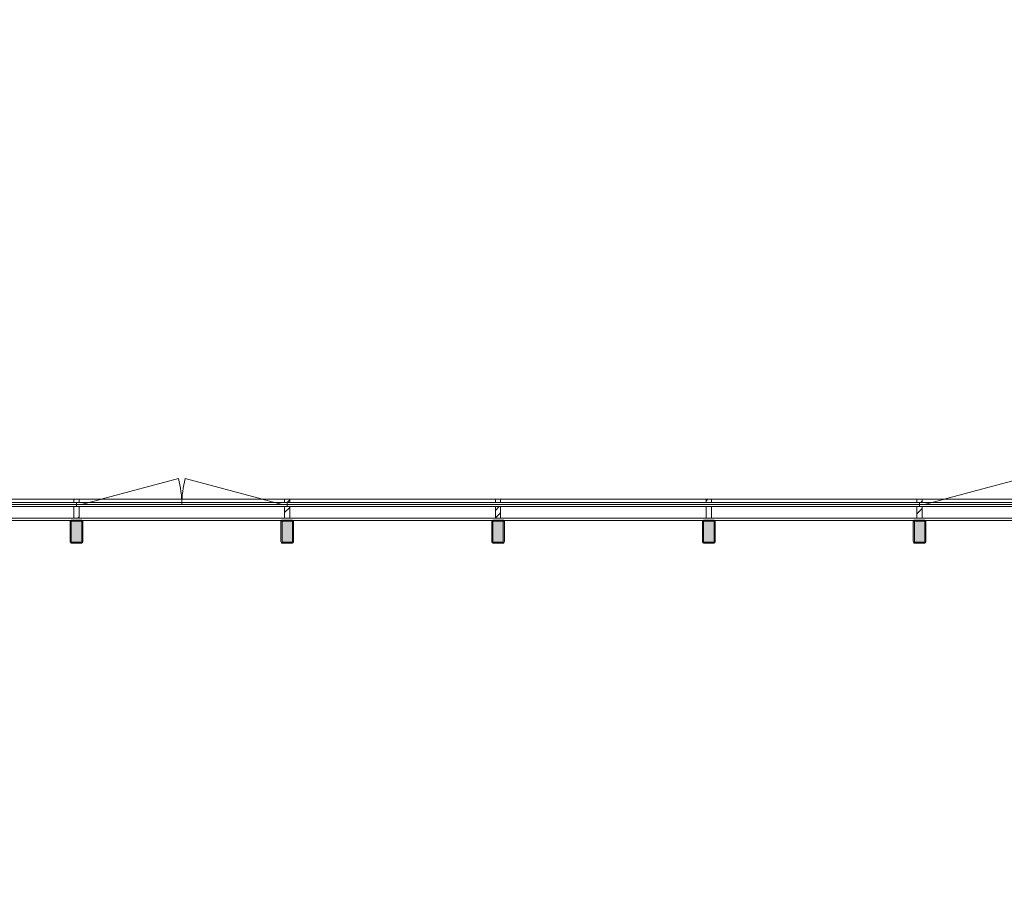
# Model space of a CAD drawing. Header units: millimetres. Extents: x -850 to 154668, y -80411 to 71019.
# Tile 220 of 236: x 62762 to 72104, y 26585 to 34951. Entities that reach past the tile are written whole.
import ezdxf

# ---------------------------------------------------------------- set-up
doc = ezdxf.new("R2010")
doc.units = ezdxf.units.MM
doc.header["$MEASUREMENT"] = 0
doc.linetypes.add('Wipeout_Contour', pattern=[1000, 0, -1000])
for name, color, linetype in [('New_21 Vliesgevels', 7, 'Continuous'), ('New_21 Vliesgevels Afdek-arcering', 7, 'Continuous'), ('New_21 Vliesgevels Deuren', 7, 'Continuous'), ('New_21 Vliesgevels Doorsnede-arcering', 7, 'Continuous'), ('New_23 Vloeren', 7, 'Continuous'), ('New_Z Ruimtefuncties Zone omranding', 7, 'Continuous'), ('S-COLS-____-OTLN.RVT S', 7, 'Continuous'), ('S-COLS-____-OTLN.RVT S 2D arcering', 7, 'Continuous')]:
    doc.layers.add(name, color=color, linetype=linetype)
pattern_1 = [(45, (0, 0), (-176.7767, 176.7767), []), (45, (-35.36, 35.36), (-176.7767, 176.7767), []), (45, (-70.7, 70.7), (-176.7767, 176.7767), [])]

# ---------------------------------------------------------------- blocks, each defined once
blk = doc.blocks.new('Slab_1_1', base_point=(0, 17060))
at = {"layer": 'New_23 Vloeren', "color": 7, "linetype": 'Continuous', "lineweight": 0, "flags": 128}
blk.add_lwpolyline([(0, 17060), (25600, 17060), (25600, 17539.8), (30060, 17539.8), (30060, 0), (44257.3, 0), (99110, 0), (99110, 26125), (78570.2, 26125), (78570.2, 30220), (61804.1, 30220), (61804.1, 33195.8), (50070.2, 33195.8), (50070.2, 36555.1), (42600, 36555.1), (42600, 38994.9), (31200.9, 38994.9), (31200.9, 49880), (25600, 49880), (25600, 70460), (0, 70460)], close=True, dxfattribs=at)
blk = doc.blocks.new('Curtain Wall_89_1')
at = {"color": 254, "linetype": 'Wipeout_Contour', "lineweight": 0, "ltscale": 278666.196962}
blk.add_wipeout([(63300.1, 30370), (62115.1, 30370), (62115.1, 30330), (63300.1, 30330)], dxfattribs=at).dxf.layer = 'New_21 Vliesgevels Afdek-arcering'
at = {"color": 254, "linetype": 'Wipeout_Contour', "lineweight": 0, "ltscale": 306290.812198}
blk.add_wipeout([(71300.1, 30370), (69300.1, 30370), (69300.1, 30330), (71300.1, 30330)], dxfattribs=at).dxf.layer = 'New_21 Vliesgevels Afdek-arcering'
at = {"color": 254, "linetype": 'Wipeout_Contour', "lineweight": 0, "ltscale": 328462.092381}
blk.add_wipeout([(77300.1, 30370), (75300.1, 30370), (75300.1, 30330), (77300.1, 30330)], dxfattribs=at).dxf.layer = 'New_21 Vliesgevels Afdek-arcering'
at = {"layer": 'New_21 Vliesgevels', "color": 1, "linetype": 'Continuous', "lineweight": 0}
blk.add_line((62090.1, 30400), (62090.1, 30220), dxfattribs=at)
at = {"color": 254, "linetype": 'Wipeout_Contour', "lineweight": 0, "ltscale": 278727.057545}
blk.add_wipeout([(62140.1, 30370), (63275.1, 30370), (63275.1, 30400), (62140.1, 30400)], dxfattribs=at).dxf.layer = 'New_21 Vliesgevels Afdek-arcering'
at = {"color": 254, "linetype": 'Wipeout_Contour', "lineweight": 0, "ltscale": 306346.130287}
blk.add_wipeout([(71275.1, 30400), (69325.1, 30400), (69325.1, 30370), (71275.1, 30370)], dxfattribs=at).dxf.layer = 'New_21 Vliesgevels Afdek-arcering'
at = {"color": 254, "linetype": 'Wipeout_Contour', "lineweight": 0, "ltscale": 328513.700868}
blk.add_wipeout([(77275.1, 30400), (75325.1, 30400), (75325.1, 30370), (77275.1, 30370)], dxfattribs=at).dxf.layer = 'New_21 Vliesgevels Afdek-arcering'
at = {"layer": 'New_21 Vliesgevels', "color": 1, "linetype": 'Continuous', "lineweight": 0}
blk.add_line((62140.1, 30400), (62090.1, 30400), dxfattribs=at)
at = {"color": 254, "linetype": 'Wipeout_Contour', "lineweight": 0, "ltscale": 278535.529747}
blk.add_wipeout([(62140.1, 30220), (63275.1, 30220), (63275.1, 30330), (62140.1, 30330)], dxfattribs=at).dxf.layer = 'New_21 Vliesgevels Afdek-arcering'
at = {"color": 254, "linetype": 'Wipeout_Contour', "lineweight": 0, "ltscale": 306171.868228}
blk.add_wipeout([(69325.1, 30330), (69325.1, 30220), (71275.1, 30220), (71275.1, 30330)], dxfattribs=at).dxf.layer = 'New_21 Vliesgevels Afdek-arcering'
at = {"color": 254, "linetype": 'Wipeout_Contour', "lineweight": 0, "ltscale": 328351.207605}
blk.add_wipeout([(75325.1, 30330), (75325.1, 30220), (77275.1, 30220), (77275.1, 30330)], dxfattribs=at).dxf.layer = 'New_21 Vliesgevels Afdek-arcering'
at = {"layer": 'New_21 Vliesgevels Doorsnede-arcering', "linetype": 'Continuous', "lineweight": 0, "true_color": 0x000000}
h = blk.add_hatch(dxfattribs=at)
h.set_pattern_fill('505_Aluminium_0001', color=18, style=0, pattern_type=2)
h.set_pattern_definition(pattern_1)
h.paths.add_polyline_path([(62115.1, 30330), (62115.1, 30370), (62140.1, 30370), (62140.1, 30400), (62090.1, 30400), (62090.1, 30220), (62140.1, 30220), (62140.1, 30330)])
at = {"layer": 'New_21 Vliesgevels', "color": 1, "linetype": 'Continuous', "lineweight": 0}
for p, q in [((62115.1, 30370), (62115.1, 30330)), ((62140.1, 30370), (62115.1, 30370)), ((62140.1, 30400), (62140.1, 30370)), ((62140.1, 30330), (62115.1, 30330)), ((62140.1, 30330), (62140.1, 30220)), ((62140.1, 30220), (62090.1, 30220))]:
    blk.add_line(p, q, dxfattribs=at)
at = {"layer": 'New_21 Vliesgevels', "color": 7, "linetype": 'Continuous', "lineweight": 0, "flags": 128}
for points in [[(63275.1, 30220), (62140.1, 30220)], [(71275.1, 30220), (69325.1, 30220)], [(77275.1, 30220), (75325.1, 30220)]]:
    blk.add_lwpolyline(points, dxfattribs=at)
at = {"color": 254, "linetype": 'Wipeout_Contour', "lineweight": 0, "ltscale": 298963.178726}
blk.add_wipeout([(69300.1, 30370), (67300.1, 30370), (67300.1, 30330), (69300.1, 30330)], dxfattribs=at).dxf.layer = 'New_21 Vliesgevels Afdek-arcering'
at = {"color": 254, "linetype": 'Wipeout_Contour', "lineweight": 0, "ltscale": 321042.433649}
blk.add_wipeout([(75300.1, 30370), (73300.1, 30370), (73300.1, 30330), (75300.1, 30330)], dxfattribs=at).dxf.layer = 'New_21 Vliesgevels Afdek-arcering'
at = {"color": 254, "linetype": 'Wipeout_Contour', "lineweight": 0, "ltscale": 334461.971567}
blk.add_wipeout([(78525.2, 30370), (77300.1, 30370), (77300.1, 30330), (78525.2, 30330)], dxfattribs=at).dxf.layer = 'New_21 Vliesgevels Afdek-arcering'
at = {"layer": 'New_21 Vliesgevels', "color": 1, "linetype": 'Continuous', "lineweight": 0}
for p, q in [((69325.1, 30400), (69325.1, 30370)), ((75325.1, 30400), (75325.1, 30370)), ((77275.1, 30400), (77275.1, 30370)), ((78550.2, 30400), (78550.2, 30220)), ((69325.1, 30330), (69325.1, 30220)), ((75325.1, 30330), (75325.1, 30220)), ((77275.1, 30330), (77275.1, 30220))]:
    blk.add_line(p, q, dxfattribs=at)
at = {"layer": 'New_21 Vliesgevels', "color": 7, "linetype": 'Continuous', "lineweight": 0, "flags": 128}
for points in [[(77275.1, 30400), (75325.1, 30400)], [(75325.1, 30370), (77275.1, 30370)], [(75325.1, 30330), (77275.1, 30330)]]:
    blk.add_lwpolyline(points, dxfattribs=at)
at = {"color": 254, "linetype": 'Wipeout_Contour', "lineweight": 0, "ltscale": 299019.842466}
blk.add_wipeout([(69275.1, 30400), (67325.1, 30400), (67325.1, 30370), (69275.1, 30370)], dxfattribs=at).dxf.layer = 'New_21 Vliesgevels Afdek-arcering'
at = {"color": 254, "linetype": 'Wipeout_Contour', "lineweight": 0, "ltscale": 321095.227097}
blk.add_wipeout([(75275.1, 30400), (73325.1, 30400), (73325.1, 30370), (75275.1, 30370)], dxfattribs=at).dxf.layer = 'New_21 Vliesgevels Afdek-arcering'
at = {"color": 254, "linetype": 'Wipeout_Contour', "lineweight": 0, "ltscale": 334512.717176}
blk.add_wipeout([(77325.1, 30370), (78500.2, 30370), (78500.2, 30400), (77325.1, 30400)], dxfattribs=at).dxf.layer = 'New_21 Vliesgevels Afdek-arcering'
at = {"layer": 'New_21 Vliesgevels', "color": 1, "linetype": 'Continuous', "lineweight": 0}
for p, q in [((69325.1, 30400), (69275.1, 30400)), ((75325.1, 30400), (75275.1, 30400)), ((77325.1, 30400), (77275.1, 30400)), ((78550.2, 30400), (78500.2, 30400))]:
    blk.add_line(p, q, dxfattribs=at)
at = {"layer": 'New_21 Vliesgevels', "color": 7, "linetype": 'Continuous', "lineweight": 0, "flags": 128}
blk.add_lwpolyline([(78500.2, 30400), (77325.1, 30400)], dxfattribs=at)
at = {"color": 254, "linetype": 'Wipeout_Contour', "lineweight": 0, "ltscale": 298841.306725}
blk.add_wipeout([(67325.1, 30330), (67325.1, 30220), (69275.1, 30220), (69275.1, 30330)], dxfattribs=at).dxf.layer = 'New_21 Vliesgevels Afdek-arcering'
at = {"color": 254, "linetype": 'Wipeout_Contour', "lineweight": 0, "ltscale": 320928.976481}
blk.add_wipeout([(73325.1, 30330), (73325.1, 30220), (75275.1, 30220), (75275.1, 30330)], dxfattribs=at).dxf.layer = 'New_21 Vliesgevels Afdek-arcering'
at = {"color": 254, "linetype": 'Wipeout_Contour', "lineweight": 0, "ltscale": 334353.15232}
blk.add_wipeout([(78500.2, 30330), (77325.1, 30330), (77325.1, 30220), (78500.2, 30220)], dxfattribs=at).dxf.layer = 'New_21 Vliesgevels Afdek-arcering'
at = {"layer": 'New_21 Vliesgevels Doorsnede-arcering', "linetype": 'Continuous', "lineweight": 0, "true_color": 0x000000}
h = blk.add_hatch(dxfattribs=at)
h.set_pattern_fill('505_Aluminium_0001', color=18, style=0, pattern_type=2)
h.set_pattern_definition(pattern_1)
h.paths.add_polyline_path([(69325.1, 30370), (69325.1, 30400), (69275.1, 30400), (69275.1, 30370)])
h = blk.add_hatch(dxfattribs=at)
h.set_pattern_fill('505_Aluminium_0001', color=18, style=0, pattern_type=2)
h.set_pattern_definition(pattern_1)
h.paths.add_polyline_path([(75325.1, 30370), (75325.1, 30400), (75275.1, 30400), (75275.1, 30370)])
h = blk.add_hatch(dxfattribs=at)
h.set_pattern_fill('505_Aluminium_0001', color=18, style=0, pattern_type=2)
h.set_pattern_definition(pattern_1)
h.paths.add_polyline_path([(77325.1, 30370), (77325.1, 30400), (77275.1, 30400), (77275.1, 30370)])
h = blk.add_hatch(dxfattribs=at)
h.set_pattern_fill('505_Aluminium_0001', color=18, style=0, pattern_type=2)
h.set_pattern_definition(pattern_1)
h.paths.add_polyline_path([(78525.2, 30330), (78500.2, 30330), (78500.2, 30220), (78550.2, 30220), (78550.2, 30400), (78500.2, 30400), (78500.2, 30370), (78525.2, 30370)])
h = blk.add_hatch(dxfattribs=at)
h.set_pattern_fill('505_Aluminium_0001', color=18, style=0, pattern_type=2)
h.set_pattern_definition(pattern_1)
h.paths.add_polyline_path([(69325.1, 30330), (69275.1, 30330), (69275.1, 30220), (69325.1, 30220)])
h = blk.add_hatch(dxfattribs=at)
h.set_pattern_fill('505_Aluminium_0001', color=18, style=0, pattern_type=2)
h.set_pattern_definition(pattern_1)
h.paths.add_polyline_path([(75325.1, 30330), (75275.1, 30330), (75275.1, 30220), (75325.1, 30220)])
h = blk.add_hatch(dxfattribs=at)
h.set_pattern_fill('505_Aluminium_0001', color=18, style=0, pattern_type=2)
h.set_pattern_definition(pattern_1)
h.paths.add_polyline_path([(77325.1, 30330), (77275.1, 30330), (77275.1, 30220), (77325.1, 30220)])
at = {"layer": 'New_21 Vliesgevels', "color": 1, "linetype": 'Continuous', "lineweight": 0}
for p, q in [((69275.1, 30400), (69275.1, 30370)), ((69325.1, 30370), (69275.1, 30370)), ((75275.1, 30400), (75275.1, 30370)), ((75325.1, 30370), (75275.1, 30370)), ((77325.1, 30370), (77275.1, 30370)), ((77325.1, 30400), (77325.1, 30370)), ((78500.2, 30400), (78500.2, 30370)), ((78525.2, 30370), (78500.2, 30370)), ((78525.2, 30370), (78525.2, 30330)), ((69275.1, 30330), (69275.1, 30220)), ((69325.1, 30330), (69275.1, 30330)), ((75275.1, 30330), (75275.1, 30220)), ((75325.1, 30330), (75275.1, 30330)), ((75300.1, 30350), (77300.1, 30350)), ((77325.1, 30330), (77275.1, 30330)), ((77300, 30350), (78530.2, 30350)), ((77325.1, 30330), (77325.1, 30220)), ((78500.2, 30330), (78500.2, 30220)), ((78525.2, 30330), (78500.2, 30330)), ((69325.1, 30220), (69275.1, 30220)), ((75325.1, 30220), (75275.1, 30220)), ((77325.1, 30220), (77275.1, 30220)), ((78550.2, 30220), (78500.2, 30220))]:
    blk.add_line(p, q, dxfattribs=at)
at = {"layer": 'New_21 Vliesgevels', "color": 7, "linetype": 'Continuous', "lineweight": 0, "flags": 128}
for points in [[(77325.1, 30370), (78500.2, 30370)], [(77325.1, 30330), (78500.2, 30330)], [(69275.1, 30220), (67325.1, 30220)], [(75275.1, 30220), (73325.1, 30220)], [(78500.2, 30220), (77325.1, 30220)]]:
    blk.add_lwpolyline(points, dxfattribs=at)
at = {"color": 254, "linetype": 'Wipeout_Contour', "lineweight": 0, "ltscale": 291670.896179}
blk.add_wipeout([(67300.1, 30370), (65300.1, 30370), (65300.1, 30330), (67300.1, 30330)], dxfattribs=at).dxf.layer = 'New_21 Vliesgevels Afdek-arcering'
at = {"color": 254, "linetype": 'Wipeout_Contour', "lineweight": 0, "ltscale": 313651.317828}
blk.add_wipeout([(73300.1, 30370), (71300.1, 30370), (71300.1, 30330), (73300.1, 30330)], dxfattribs=at).dxf.layer = 'New_21 Vliesgevels Afdek-arcering'
at = {"layer": 'New_21 Vliesgevels', "color": 1, "linetype": 'Continuous', "lineweight": 0}
for p, q in [((67325.1, 30400), (67325.1, 30370)), ((71275.1, 30400), (71275.1, 30370)), ((73325.1, 30400), (73325.1, 30370)), ((67325.1, 30330), (67325.1, 30220)), ((71275.1, 30330), (71275.1, 30220)), ((73325.1, 30330), (73325.1, 30220))]:
    blk.add_line(p, q, dxfattribs=at)
at = {"layer": 'New_21 Vliesgevels', "color": 7, "linetype": 'Continuous', "lineweight": 0, "flags": 128}
for points in [[(69275.1, 30400), (67325.1, 30400)], [(67325.1, 30370), (69275.1, 30370)], [(71275.1, 30400), (69325.1, 30400)], [(69325.1, 30370), (71275.1, 30370)], [(75275.1, 30400), (73325.1, 30400)], [(73325.1, 30370), (75275.1, 30370)], [(67325.1, 30330), (69275.1, 30330)], [(69325.1, 30330), (71275.1, 30330)], [(73325.1, 30330), (75275.1, 30330)]]:
    blk.add_lwpolyline(points, dxfattribs=at)
at = {"color": 254, "linetype": 'Wipeout_Contour', "lineweight": 0, "ltscale": 291728.9654}
blk.add_wipeout([(67275.1, 30400), (65325.1, 30400), (65325.1, 30370), (67275.1, 30370)], dxfattribs=at).dxf.layer = 'New_21 Vliesgevels Afdek-arcering'
at = {"color": 254, "linetype": 'Wipeout_Contour', "lineweight": 0, "ltscale": 313705.346845}
blk.add_wipeout([(73275.1, 30400), (71325.1, 30400), (71325.1, 30370), (73275.1, 30370)], dxfattribs=at).dxf.layer = 'New_21 Vliesgevels Afdek-arcering'
at = {"layer": 'New_21 Vliesgevels', "color": 1, "linetype": 'Continuous', "lineweight": 0}
for p, q in [((67325.1, 30400), (67275.1, 30400)), ((71325.1, 30400), (71275.1, 30400)), ((73325.1, 30400), (73275.1, 30400))]:
    blk.add_line(p, q, dxfattribs=at)
at = {"layer": 'New_21 Vliesgevels', "color": 7, "linetype": 'Continuous', "lineweight": 0, "flags": 128}
blk.add_lwpolyline([(73275.1, 30400), (71325.1, 30400)], dxfattribs=at)
at = {"color": 254, "linetype": 'Wipeout_Contour', "lineweight": 0, "ltscale": 291545.963243}
blk.add_wipeout([(65325.1, 30330), (65325.1, 30220), (67275.1, 30220), (67275.1, 30330)], dxfattribs=at).dxf.layer = 'New_21 Vliesgevels Afdek-arcering'
at = {"color": 254, "linetype": 'Wipeout_Contour', "lineweight": 0, "ltscale": 313535.176461}
blk.add_wipeout([(71325.1, 30330), (71325.1, 30220), (73275.1, 30220), (73275.1, 30330)], dxfattribs=at).dxf.layer = 'New_21 Vliesgevels Afdek-arcering'
at = {"layer": 'New_21 Vliesgevels Doorsnede-arcering', "linetype": 'Continuous', "lineweight": 0, "true_color": 0x000000}
h = blk.add_hatch(dxfattribs=at)
h.set_pattern_fill('505_Aluminium_0001', color=18, style=0, pattern_type=2)
h.set_pattern_definition(pattern_1)
h.paths.add_polyline_path([(67325.1, 30370), (67325.1, 30400), (67275.1, 30400), (67275.1, 30370)])
h = blk.add_hatch(dxfattribs=at)
h.set_pattern_fill('505_Aluminium_0001', color=18, style=0, pattern_type=2)
h.set_pattern_definition(pattern_1)
h.paths.add_polyline_path([(71325.1, 30370), (71325.1, 30400), (71275.1, 30400), (71275.1, 30370)])
h = blk.add_hatch(dxfattribs=at)
h.set_pattern_fill('505_Aluminium_0001', color=18, style=0, pattern_type=2)
h.set_pattern_definition(pattern_1)
h.paths.add_polyline_path([(73325.1, 30370), (73325.1, 30400), (73275.1, 30400), (73275.1, 30370)])
h = blk.add_hatch(dxfattribs=at)
h.set_pattern_fill('505_Aluminium_0001', color=18, style=0, pattern_type=2)
h.set_pattern_definition(pattern_1)
h.paths.add_polyline_path([(67325.1, 30330), (67275.1, 30330), (67275.1, 30220), (67325.1, 30220)])
h = blk.add_hatch(dxfattribs=at)
h.set_pattern_fill('505_Aluminium_0001', color=18, style=0, pattern_type=2)
h.set_pattern_definition(pattern_1)
h.paths.add_polyline_path([(71325.1, 30330), (71275.1, 30330), (71275.1, 30220), (71325.1, 30220)])
h = blk.add_hatch(dxfattribs=at)
h.set_pattern_fill('505_Aluminium_0001', color=18, style=0, pattern_type=2)
h.set_pattern_definition(pattern_1)
h.paths.add_polyline_path([(73325.1, 30330), (73275.1, 30330), (73275.1, 30220), (73325.1, 30220)])
at = {"layer": 'New_21 Vliesgevels', "color": 1, "linetype": 'Continuous', "lineweight": 0}
for p, q in [((67275.1, 30400), (67275.1, 30370)), ((67325.1, 30370), (67275.1, 30370)), ((71325.1, 30370), (71275.1, 30370)), ((71325.1, 30400), (71325.1, 30370)), ((73275.1, 30400), (73275.1, 30370)), ((73325.1, 30370), (73275.1, 30370)), ((67325.1, 30330), (67275.1, 30330)), ((67275.1, 30330), (67275.1, 30220)), ((67300.1, 30350), (69300.1, 30350)), ((69300.1, 30350), (71300.1, 30350)), ((71325.1, 30330), (71275.1, 30330)), ((71325.1, 30330), (71325.1, 30220)), ((73275.1, 30330), (73275.1, 30220)), ((73325.1, 30330), (73275.1, 30330)), ((73300.1, 30350), (75300.1, 30350)), ((67325.1, 30220), (67275.1, 30220)), ((71325.1, 30220), (71275.1, 30220)), ((73325.1, 30220), (73275.1, 30220))]:
    blk.add_line(p, q, dxfattribs=at)
at = {"layer": 'New_21 Vliesgevels', "color": 7, "linetype": 'Continuous', "lineweight": 0, "flags": 128}
for points in [[(71300.1, 30370), (71300.1, 30330)], [(71325.1, 30370), (73275.1, 30370)], [(73300.1, 30330), (73300.1, 30370)], [(71325.1, 30330), (73275.1, 30330)], [(67275.1, 30220), (65325.1, 30220)], [(73275.1, 30220), (71325.1, 30220)]]:
    blk.add_lwpolyline(points, dxfattribs=at)
at = {"layer": 'New_21 Vliesgevels Deuren', "color": 2, "linetype": 'Continuous', "lineweight": 0}
for p, q in [((71345.1, 30350), (72267.5, 30597.2)), ((73255.1, 30350), (72332.6, 30597.2)), ((71300.1, 30350), (71345.1, 30350)), ((71345.1, 30350), (73255.1, 30350)), ((73255.1, 30350), (73300.1, 30350))]:
    blk.add_line(p, q, dxfattribs=at)
for centre, start, end in [((71345.1, 30350), 0, 15), ((73255.1, 30350), 165, 180)]:
    blk.add_arc(centre, 955, start, end, dxfattribs=at)
at = {"color": 254, "linetype": 'Wipeout_Contour', "lineweight": 0, "ltscale": 284416.685071}
blk.add_wipeout([(65300.1, 30370), (63300.1, 30370), (63300.1, 30330), (65300.1, 30330)], dxfattribs=at).dxf.layer = 'New_21 Vliesgevels Afdek-arcering'
at = {"layer": 'New_21 Vliesgevels', "color": 1, "linetype": 'Continuous', "lineweight": 0}
for p, q in [((63275.1, 30400), (63275.1, 30370)), ((65325.1, 30400), (65325.1, 30370)), ((63275.1, 30330), (63275.1, 30220)), ((65325.1, 30330), (65325.1, 30220))]:
    blk.add_line(p, q, dxfattribs=at)
at = {"layer": 'New_21 Vliesgevels', "color": 7, "linetype": 'Continuous', "lineweight": 0, "flags": 128}
for points in [[(63275.1, 30400), (62140.1, 30400)], [(62140.1, 30370), (63275.1, 30370)], [(67275.1, 30400), (65325.1, 30400)], [(65325.1, 30370), (67275.1, 30370)], [(62140.1, 30330), (63275.1, 30330)], [(65325.1, 30330), (67275.1, 30330)]]:
    blk.add_lwpolyline(points, dxfattribs=at)
at = {"color": 254, "linetype": 'Wipeout_Contour', "lineweight": 0, "ltscale": 284476.223047}
blk.add_wipeout([(65275.1, 30400), (63325.1, 30400), (63325.1, 30370), (65275.1, 30370)], dxfattribs=at).dxf.layer = 'New_21 Vliesgevels Afdek-arcering'
at = {"layer": 'New_21 Vliesgevels', "color": 1, "linetype": 'Continuous', "lineweight": 0}
for p, q in [((63325.1, 30400), (63275.1, 30400)), ((65325.1, 30400), (65275.1, 30400))]:
    blk.add_line(p, q, dxfattribs=at)
at = {"layer": 'New_21 Vliesgevels', "color": 7, "linetype": 'Continuous', "lineweight": 0, "flags": 128}
blk.add_lwpolyline([(65275.1, 30400), (63325.1, 30400)], dxfattribs=at)
at = {"color": 254, "linetype": 'Wipeout_Contour', "lineweight": 0, "ltscale": 284288.550363}
blk.add_wipeout([(63325.1, 30330), (63325.1, 30220), (65275.1, 30220), (65275.1, 30330)], dxfattribs=at).dxf.layer = 'New_21 Vliesgevels Afdek-arcering'
at = {"layer": 'New_21 Vliesgevels Doorsnede-arcering', "linetype": 'Continuous', "lineweight": 0, "true_color": 0x000000}
h = blk.add_hatch(dxfattribs=at)
h.set_pattern_fill('505_Aluminium_0001', color=18, style=0, pattern_type=2)
h.set_pattern_definition(pattern_1)
h.paths.add_polyline_path([(63325.1, 30370), (63325.1, 30400), (63275.1, 30400), (63275.1, 30370)])
h = blk.add_hatch(dxfattribs=at)
h.set_pattern_fill('505_Aluminium_0001', color=18, style=0, pattern_type=2)
h.set_pattern_definition(pattern_1)
h.paths.add_polyline_path([(65325.1, 30370), (65325.1, 30400), (65275.1, 30400), (65275.1, 30370)])
h = blk.add_hatch(dxfattribs=at)
h.set_pattern_fill('505_Aluminium_0001', color=18, style=0, pattern_type=2)
h.set_pattern_definition(pattern_1)
h.paths.add_polyline_path([(63325.1, 30330), (63275.1, 30330), (63275.1, 30220), (63325.1, 30220)])
h = blk.add_hatch(dxfattribs=at)
h.set_pattern_fill('505_Aluminium_0001', color=18, style=0, pattern_type=2)
h.set_pattern_definition(pattern_1)
h.paths.add_polyline_path([(65325.1, 30330), (65275.1, 30330), (65275.1, 30220), (65325.1, 30220)])
at = {"layer": 'New_21 Vliesgevels', "color": 1, "linetype": 'Continuous', "lineweight": 0}
for p, q in [((63325.1, 30370), (63275.1, 30370)), ((63325.1, 30400), (63325.1, 30370)), ((65275.1, 30400), (65275.1, 30370)), ((65325.1, 30370), (65275.1, 30370)), ((62110.1, 30350), (63300.1, 30350)), ((63325.1, 30330), (63275.1, 30330)), ((63325.1, 30330), (63325.1, 30220)), ((65325.1, 30330), (65275.1, 30330)), ((65275.1, 30330), (65275.1, 30220)), ((65300.1, 30350), (67300.1, 30350)), ((63325.1, 30220), (63275.1, 30220)), ((65325.1, 30220), (65275.1, 30220))]:
    blk.add_line(p, q, dxfattribs=at)
at = {"layer": 'New_21 Vliesgevels', "color": 7, "linetype": 'Continuous', "lineweight": 0, "flags": 128}
for points in [[(63300.1, 30370), (63300.1, 30330)], [(63325.1, 30370), (65275.1, 30370)], [(65300.1, 30330), (65300.1, 30370)], [(63325.1, 30330), (65275.1, 30330)], [(65275.1, 30220), (63325.1, 30220)]]:
    blk.add_lwpolyline(points, dxfattribs=at)
at = {"layer": 'New_21 Vliesgevels Deuren', "color": 2, "linetype": 'Continuous', "lineweight": 0}
for p, q in [((63345.1, 30350), (64267.5, 30597.2)), ((65255.1, 30350), (64332.6, 30597.2)), ((63300.1, 30350), (63345.1, 30350)), ((63345.1, 30350), (65255.1, 30350)), ((65255.1, 30350), (65300.1, 30350))]:
    blk.add_line(p, q, dxfattribs=at)
for centre, start, end in [((63345.1, 30350), 0, 15), ((65255.1, 30350), 165, 180)]:
    blk.add_arc(centre, 955, start, end, dxfattribs=at)
blk = doc.blocks.new('Column 153[153]_1', base_point=(0.5, 3))
at = {"layer": 'S-COLS-____-OTLN.RVT S 2D arcering', "linetype": 'Continuous', "lineweight": 0, "true_color": 0x778488}
h = blk.add_hatch(color=8, dxfattribs=at)
h.paths.add_polyline_path([(69240.6, 29998), (69241.7, 29992.2), (69245, 29987.4), (69249.8, 29984.1), (69255.6, 29983), (69345.6, 29983), (69351.3, 29984.1), (69356.2, 29987.4), (69359.4, 29992.2), (69360.6, 29998), (69360.6, 30188), (69359.4, 30193.7), (69356.2, 30198.6), (69351.3, 30201.8), (69345.6, 30203), (69255.6, 30203), (69249.8, 30201.8), (69245, 30198.6), (69241.7, 30193.7), (69240.6, 30188)])
h.paths.add_polyline_path([(69345.6, 29993), (69255.6, 29993), (69253.7, 29993.3), (69252, 29994.4), (69251, 29996), (69250.6, 29998), (69250.6, 30188), (69251, 30189.9), (69252, 30191.5), (69253.7, 30192.6), (69255.6, 30193), (69345.6, 30193), (69347.5, 30192.6), (69349.1, 30191.5), (69350.2, 30189.9), (69350.6, 30188), (69350.6, 29998), (69350.2, 29996), (69349.1, 29994.4), (69347.5, 29993.3)], flags=0)
blk.add_hatch(color=8, dxfattribs=at).paths.add_polyline_path([(69345.6, 30193), (69255.6, 30193), (69253.7, 30192.6), (69252, 30191.5), (69251, 30189.9), (69250.6, 30188), (69250.6, 29998), (69251, 29996), (69252, 29994.4), (69253.7, 29993.3), (69255.6, 29993), (69345.6, 29993), (69347.5, 29993.3), (69349.1, 29994.4), (69350.2, 29996), (69350.6, 29998), (69350.6, 30188), (69350.2, 30189.9), (69349.1, 30191.5), (69347.5, 30192.6)])
at = {"layer": 'S-COLS-____-OTLN.RVT S', "color": 1, "linetype": 'Continuous', "lineweight": 0}
for p, q in [((69241.7, 30193.7), (69240.6, 30188)), ((69240.6, 30188), (69240.6, 29998)), ((69245, 30198.6), (69241.7, 30193.7)), ((69249.8, 30201.8), (69245, 30198.6)), ((69255.6, 30203), (69249.8, 30201.8)), ((69250.6, 30188), (69251, 30189.9)), ((69250.6, 29998), (69250.6, 30188)), ((69251, 30189.9), (69252, 30191.5)), ((69252, 30191.5), (69253.7, 30192.6)), ((69253.7, 30192.6), (69255.6, 30193)), ((69345.6, 30203), (69255.6, 30203)), ((69255.6, 30193), (69345.6, 30193)), ((69351.3, 30201.8), (69345.6, 30203)), ((69345.6, 30193), (69347.5, 30192.6)), ((69347.5, 30192.6), (69349.1, 30191.5)), ((69349.1, 30191.5), (69350.2, 30189.9)), ((69350.2, 30189.9), (69350.6, 30188)), ((69350.6, 30188), (69350.6, 29998)), ((69356.2, 30198.6), (69351.3, 30201.8)), ((69359.4, 30193.7), (69356.2, 30198.6)), ((69360.6, 30188), (69359.4, 30193.7)), ((69360.6, 29998), (69360.6, 30188)), ((69240.6, 29998), (69241.7, 29992.2)), ((69241.7, 29992.2), (69245, 29987.4)), ((69251, 29996), (69250.6, 29998)), ((69252, 29994.4), (69251, 29996)), ((69253.7, 29993.3), (69252, 29994.4)), ((69255.6, 29993), (69253.7, 29993.3)), ((69345.6, 29993), (69255.6, 29993)), ((69347.5, 29993.3), (69345.6, 29993)), ((69349.1, 29994.4), (69347.5, 29993.3)), ((69350.2, 29996), (69349.1, 29994.4)), ((69350.6, 29998), (69350.2, 29996)), ((69356.2, 29987.4), (69359.4, 29992.2)), ((69359.4, 29992.2), (69360.6, 29998)), ((69245, 29987.4), (69249.8, 29984.1)), ((69249.8, 29984.1), (69255.6, 29983)), ((69255.6, 29983), (69345.6, 29983)), ((69345.6, 29983), (69351.3, 29984.1)), ((69351.3, 29984.1), (69356.2, 29987.4))]:
    blk.add_line(p, q, dxfattribs=at)
blk = doc.blocks.new('Column 154[154]_1', base_point=(0.5, 3))
at = {"layer": 'S-COLS-____-OTLN.RVT S 2D arcering', "linetype": 'Continuous', "lineweight": 0, "true_color": 0x778488}
h = blk.add_hatch(color=8, dxfattribs=at)
h.paths.add_polyline_path([(71360.6, 29998), (71360.6, 30188), (71359.4, 30193.7), (71356.2, 30198.6), (71351.3, 30201.8), (71345.6, 30203), (71255.6, 30203), (71249.8, 30201.8), (71245, 30198.6), (71241.7, 30193.7), (71240.6, 30188), (71240.6, 29998), (71241.7, 29992.2), (71245, 29987.4), (71249.8, 29984.1), (71255.6, 29983), (71345.6, 29983), (71351.3, 29984.1), (71356.2, 29987.4), (71359.4, 29992.2)])
h.paths.add_polyline_path([(71255.6, 29993), (71253.7, 29993.3), (71252, 29994.4), (71251, 29996), (71250.6, 29998), (71250.6, 30188), (71251, 30189.9), (71252, 30191.5), (71253.7, 30192.6), (71255.6, 30193), (71345.6, 30193), (71347.5, 30192.6), (71349.1, 30191.5), (71350.2, 30189.9), (71350.6, 30188), (71350.6, 29998), (71350.2, 29996), (71349.1, 29994.4), (71347.5, 29993.3), (71345.6, 29993)], flags=0)
blk.add_hatch(color=8, dxfattribs=at).paths.add_polyline_path([(71255.6, 30193), (71253.7, 30192.6), (71252, 30191.5), (71251, 30189.9), (71250.6, 30188), (71250.6, 29998), (71251, 29996), (71252, 29994.4), (71253.7, 29993.3), (71255.6, 29993), (71345.6, 29993), (71347.5, 29993.3), (71349.1, 29994.4), (71350.2, 29996), (71350.6, 29998), (71350.6, 30188), (71350.2, 30189.9), (71349.1, 30191.5), (71347.5, 30192.6), (71345.6, 30193)])
at = {"layer": 'S-COLS-____-OTLN.RVT S', "color": 1, "linetype": 'Continuous', "lineweight": 0}
for p, q in [((71241.7, 30193.7), (71240.6, 30188)), ((71240.6, 30188), (71240.6, 29998)), ((71245, 30198.6), (71241.7, 30193.7)), ((71249.8, 30201.8), (71245, 30198.6)), ((71255.6, 30203), (71249.8, 30201.8)), ((71250.6, 30188), (71251, 30189.9)), ((71250.6, 29998), (71250.6, 30188)), ((71251, 30189.9), (71252, 30191.5)), ((71252, 30191.5), (71253.7, 30192.6)), ((71253.7, 30192.6), (71255.6, 30193)), ((71345.6, 30203), (71255.6, 30203)), ((71255.6, 30193), (71345.6, 30193)), ((71351.3, 30201.8), (71345.6, 30203)), ((71345.6, 30193), (71347.5, 30192.6)), ((71347.5, 30192.6), (71349.1, 30191.5)), ((71349.1, 30191.5), (71350.2, 30189.9)), ((71350.2, 30189.9), (71350.6, 30188)), ((71350.6, 30188), (71350.6, 29998)), ((71356.2, 30198.6), (71351.3, 30201.8)), ((71359.4, 30193.7), (71356.2, 30198.6)), ((71360.6, 30188), (71359.4, 30193.7)), ((71360.6, 29998), (71360.6, 30188)), ((71240.6, 29998), (71241.7, 29992.2)), ((71241.7, 29992.2), (71245, 29987.4)), ((71251, 29996), (71250.6, 29998)), ((71252, 29994.4), (71251, 29996)), ((71253.7, 29993.3), (71252, 29994.4)), ((71255.6, 29993), (71253.7, 29993.3)), ((71345.6, 29993), (71255.6, 29993)), ((71347.5, 29993.3), (71345.6, 29993)), ((71349.1, 29994.4), (71347.5, 29993.3)), ((71350.2, 29996), (71349.1, 29994.4)), ((71350.6, 29998), (71350.2, 29996)), ((71356.2, 29987.4), (71359.4, 29992.2)), ((71359.4, 29992.2), (71360.6, 29998)), ((71245, 29987.4), (71249.8, 29984.1)), ((71249.8, 29984.1), (71255.6, 29983)), ((71255.6, 29983), (71345.6, 29983)), ((71345.6, 29983), (71351.3, 29984.1)), ((71351.3, 29984.1), (71356.2, 29987.4))]:
    blk.add_line(p, q, dxfattribs=at)
blk = doc.blocks.new('Column 155[155]_1', base_point=(0.5, 3))
at = {"layer": 'S-COLS-____-OTLN.RVT S 2D arcering', "linetype": 'Continuous', "lineweight": 0, "true_color": 0x778488}
h = blk.add_hatch(color=8, dxfattribs=at)
h.paths.add_polyline_path([(65360.6, 29998), (65360.6, 30188), (65359.4, 30193.7), (65356.2, 30198.6), (65351.3, 30201.8), (65345.6, 30203), (65255.6, 30203), (65249.8, 30201.8), (65245, 30198.6), (65241.7, 30193.7), (65240.6, 30188), (65240.6, 29998), (65241.7, 29992.2), (65245, 29987.4), (65249.8, 29984.1), (65255.6, 29983), (65345.6, 29983), (65351.3, 29984.1), (65356.2, 29987.4), (65359.4, 29992.2)])
h.paths.add_polyline_path([(65255.6, 29993), (65253.7, 29993.3), (65252, 29994.4), (65251, 29996), (65250.6, 29998), (65250.6, 30188), (65251, 30189.9), (65252, 30191.5), (65253.7, 30192.6), (65255.6, 30193), (65345.6, 30193), (65347.5, 30192.6), (65349.1, 30191.5), (65350.2, 30189.9), (65350.6, 30188), (65350.6, 29998), (65350.2, 29996), (65349.1, 29994.4), (65347.5, 29993.3), (65345.6, 29993)], flags=0)
blk.add_hatch(color=8, dxfattribs=at).paths.add_polyline_path([(65255.6, 30193), (65253.7, 30192.6), (65252, 30191.5), (65251, 30189.9), (65250.6, 30188), (65250.6, 29998), (65251, 29996), (65252, 29994.4), (65253.7, 29993.3), (65255.6, 29993), (65345.6, 29993), (65347.5, 29993.3), (65349.1, 29994.4), (65350.2, 29996), (65350.6, 29998), (65350.6, 30188), (65350.2, 30189.9), (65349.1, 30191.5), (65347.5, 30192.6), (65345.6, 30193)])
at = {"layer": 'S-COLS-____-OTLN.RVT S', "color": 1, "linetype": 'Continuous', "lineweight": 0}
for p, q in [((65241.7, 30193.7), (65240.6, 30188)), ((65240.6, 30188), (65240.6, 29998)), ((65245, 30198.6), (65241.7, 30193.7)), ((65249.8, 30201.8), (65245, 30198.6)), ((65255.6, 30203), (65249.8, 30201.8)), ((65250.6, 30188), (65251, 30189.9)), ((65250.6, 29998), (65250.6, 30188)), ((65251, 30189.9), (65252, 30191.5)), ((65252, 30191.5), (65253.7, 30192.6)), ((65253.7, 30192.6), (65255.6, 30193)), ((65345.6, 30203), (65255.6, 30203)), ((65255.6, 30193), (65345.6, 30193)), ((65351.3, 30201.8), (65345.6, 30203)), ((65345.6, 30193), (65347.5, 30192.6)), ((65347.5, 30192.6), (65349.1, 30191.5)), ((65349.1, 30191.5), (65350.2, 30189.9)), ((65350.2, 30189.9), (65350.6, 30188)), ((65350.6, 30188), (65350.6, 29998)), ((65356.2, 30198.6), (65351.3, 30201.8)), ((65359.4, 30193.7), (65356.2, 30198.6)), ((65360.6, 30188), (65359.4, 30193.7)), ((65360.6, 29998), (65360.6, 30188)), ((65240.6, 29998), (65241.7, 29992.2)), ((65241.7, 29992.2), (65245, 29987.4)), ((65251, 29996), (65250.6, 29998)), ((65252, 29994.4), (65251, 29996)), ((65253.7, 29993.3), (65252, 29994.4)), ((65255.6, 29993), (65253.7, 29993.3)), ((65345.6, 29993), (65255.6, 29993)), ((65347.5, 29993.3), (65345.6, 29993)), ((65349.1, 29994.4), (65347.5, 29993.3)), ((65350.2, 29996), (65349.1, 29994.4)), ((65350.6, 29998), (65350.2, 29996)), ((65356.2, 29987.4), (65359.4, 29992.2)), ((65359.4, 29992.2), (65360.6, 29998)), ((65245, 29987.4), (65249.8, 29984.1)), ((65249.8, 29984.1), (65255.6, 29983)), ((65255.6, 29983), (65345.6, 29983)), ((65345.6, 29983), (65351.3, 29984.1)), ((65351.3, 29984.1), (65356.2, 29987.4))]:
    blk.add_line(p, q, dxfattribs=at)
blk = doc.blocks.new('Column 156[156]_1', base_point=(0.5, 3))
at = {"layer": 'S-COLS-____-OTLN.RVT S 2D arcering', "linetype": 'Continuous', "lineweight": 0, "true_color": 0x778488}
h = blk.add_hatch(color=8, dxfattribs=at)
h.paths.add_polyline_path([(63240.6, 29998), (63241.7, 29992.2), (63245, 29987.4), (63249.8, 29984.1), (63255.6, 29983), (63345.6, 29983), (63351.3, 29984.1), (63356.2, 29987.4), (63359.4, 29992.2), (63360.6, 29998), (63360.6, 30188), (63359.4, 30193.7), (63356.2, 30198.6), (63351.3, 30201.8), (63345.6, 30203), (63255.6, 30203), (63249.8, 30201.8), (63245, 30198.6), (63241.7, 30193.7), (63240.6, 30188)])
h.paths.add_polyline_path([(63345.6, 29993), (63255.6, 29993), (63253.7, 29993.3), (63252, 29994.4), (63251, 29996), (63250.6, 29998), (63250.6, 30188), (63251, 30189.9), (63252, 30191.5), (63253.7, 30192.6), (63255.6, 30193), (63345.6, 30193), (63347.5, 30192.6), (63349.1, 30191.5), (63350.2, 30189.9), (63350.6, 30188), (63350.6, 29998), (63350.2, 29996), (63349.1, 29994.4), (63347.5, 29993.3)], flags=0)
blk.add_hatch(color=8, dxfattribs=at).paths.add_polyline_path([(63345.6, 30193), (63255.6, 30193), (63253.7, 30192.6), (63252, 30191.5), (63251, 30189.9), (63250.6, 30188), (63250.6, 29998), (63251, 29996), (63252, 29994.4), (63253.7, 29993.3), (63255.6, 29993), (63345.6, 29993), (63347.5, 29993.3), (63349.1, 29994.4), (63350.2, 29996), (63350.6, 29998), (63350.6, 30188), (63350.2, 30189.9), (63349.1, 30191.5), (63347.5, 30192.6)])
at = {"layer": 'S-COLS-____-OTLN.RVT S', "color": 1, "linetype": 'Continuous', "lineweight": 0}
for p, q in [((63241.7, 30193.7), (63240.6, 30188)), ((63240.6, 30188), (63240.6, 29998)), ((63245, 30198.6), (63241.7, 30193.7)), ((63249.8, 30201.8), (63245, 30198.6)), ((63255.6, 30203), (63249.8, 30201.8)), ((63250.6, 30188), (63251, 30189.9)), ((63250.6, 29998), (63250.6, 30188)), ((63251, 30189.9), (63252, 30191.5)), ((63252, 30191.5), (63253.7, 30192.6)), ((63253.7, 30192.6), (63255.6, 30193)), ((63345.6, 30203), (63255.6, 30203)), ((63255.6, 30193), (63345.6, 30193)), ((63351.3, 30201.8), (63345.6, 30203)), ((63345.6, 30193), (63347.5, 30192.6)), ((63347.5, 30192.6), (63349.1, 30191.5)), ((63349.1, 30191.5), (63350.2, 30189.9)), ((63350.2, 30189.9), (63350.6, 30188)), ((63350.6, 30188), (63350.6, 29998)), ((63356.2, 30198.6), (63351.3, 30201.8)), ((63359.4, 30193.7), (63356.2, 30198.6)), ((63360.6, 30188), (63359.4, 30193.7)), ((63360.6, 29998), (63360.6, 30188)), ((63240.6, 29998), (63241.7, 29992.2)), ((63241.7, 29992.2), (63245, 29987.4)), ((63251, 29996), (63250.6, 29998)), ((63252, 29994.4), (63251, 29996)), ((63253.7, 29993.3), (63252, 29994.4)), ((63255.6, 29993), (63253.7, 29993.3)), ((63345.6, 29993), (63255.6, 29993)), ((63347.5, 29993.3), (63345.6, 29993)), ((63349.1, 29994.4), (63347.5, 29993.3)), ((63350.2, 29996), (63349.1, 29994.4)), ((63350.6, 29998), (63350.2, 29996)), ((63356.2, 29987.4), (63359.4, 29992.2)), ((63359.4, 29992.2), (63360.6, 29998)), ((63245, 29987.4), (63249.8, 29984.1)), ((63249.8, 29984.1), (63255.6, 29983)), ((63255.6, 29983), (63345.6, 29983)), ((63345.6, 29983), (63351.3, 29984.1)), ((63351.3, 29984.1), (63356.2, 29987.4))]:
    blk.add_line(p, q, dxfattribs=at)
blk = doc.blocks.new('Column 170[170]_1', base_point=(0.5, 3))
at = {"layer": 'S-COLS-____-OTLN.RVT S 2D arcering', "linetype": 'Continuous', "lineweight": 0, "true_color": 0x778488}
h = blk.add_hatch(color=8, dxfattribs=at)
h.paths.add_polyline_path([(67240.6, 29998), (67241.7, 29992.2), (67245, 29987.4), (67249.8, 29984.1), (67255.6, 29983), (67345.6, 29983), (67351.3, 29984.1), (67356.2, 29987.4), (67359.4, 29992.2), (67360.6, 29998), (67360.6, 30188), (67359.4, 30193.7), (67356.2, 30198.6), (67351.3, 30201.8), (67345.6, 30203), (67255.6, 30203), (67249.8, 30201.8), (67245, 30198.6), (67241.7, 30193.7), (67240.6, 30188)])
h.paths.add_polyline_path([(67345.6, 29993), (67255.6, 29993), (67253.7, 29993.3), (67252, 29994.4), (67251, 29996), (67250.6, 29998), (67250.6, 30188), (67251, 30189.9), (67252, 30191.5), (67253.7, 30192.6), (67255.6, 30193), (67345.6, 30193), (67347.5, 30192.6), (67349.1, 30191.5), (67350.2, 30189.9), (67350.6, 30188), (67350.6, 29998), (67350.2, 29996), (67349.1, 29994.4), (67347.5, 29993.3)], flags=0)
blk.add_hatch(color=8, dxfattribs=at).paths.add_polyline_path([(67345.6, 30193), (67255.6, 30193), (67253.7, 30192.6), (67252, 30191.5), (67251, 30189.9), (67250.6, 30188), (67250.6, 29998), (67251, 29996), (67252, 29994.4), (67253.7, 29993.3), (67255.6, 29993), (67345.6, 29993), (67347.5, 29993.3), (67349.1, 29994.4), (67350.2, 29996), (67350.6, 29998), (67350.6, 30188), (67350.2, 30189.9), (67349.1, 30191.5), (67347.5, 30192.6)])
at = {"layer": 'S-COLS-____-OTLN.RVT S', "color": 1, "linetype": 'Continuous', "lineweight": 0}
for p, q in [((67241.7, 30193.7), (67240.6, 30188)), ((67240.6, 30188), (67240.6, 29998)), ((67245, 30198.6), (67241.7, 30193.7)), ((67249.8, 30201.8), (67245, 30198.6)), ((67255.6, 30203), (67249.8, 30201.8)), ((67250.6, 30188), (67251, 30189.9)), ((67250.6, 29998), (67250.6, 30188)), ((67251, 30189.9), (67252, 30191.5)), ((67252, 30191.5), (67253.7, 30192.6)), ((67253.7, 30192.6), (67255.6, 30193)), ((67345.6, 30203), (67255.6, 30203)), ((67255.6, 30193), (67345.6, 30193)), ((67351.3, 30201.8), (67345.6, 30203)), ((67345.6, 30193), (67347.5, 30192.6)), ((67347.5, 30192.6), (67349.1, 30191.5)), ((67349.1, 30191.5), (67350.2, 30189.9)), ((67350.2, 30189.9), (67350.6, 30188)), ((67350.6, 30188), (67350.6, 29998)), ((67356.2, 30198.6), (67351.3, 30201.8)), ((67359.4, 30193.7), (67356.2, 30198.6)), ((67360.6, 30188), (67359.4, 30193.7)), ((67360.6, 29998), (67360.6, 30188)), ((67240.6, 29998), (67241.7, 29992.2)), ((67241.7, 29992.2), (67245, 29987.4)), ((67251, 29996), (67250.6, 29998)), ((67252, 29994.4), (67251, 29996)), ((67253.7, 29993.3), (67252, 29994.4)), ((67255.6, 29993), (67253.7, 29993.3)), ((67345.6, 29993), (67255.6, 29993)), ((67347.5, 29993.3), (67345.6, 29993)), ((67349.1, 29994.4), (67347.5, 29993.3)), ((67350.2, 29996), (67349.1, 29994.4)), ((67350.6, 29998), (67350.2, 29996)), ((67356.2, 29987.4), (67359.4, 29992.2)), ((67359.4, 29992.2), (67360.6, 29998)), ((67245, 29987.4), (67249.8, 29984.1)), ((67249.8, 29984.1), (67255.6, 29983)), ((67255.6, 29983), (67345.6, 29983)), ((67345.6, 29983), (67351.3, 29984.1)), ((67351.3, 29984.1), (67356.2, 29987.4))]:
    blk.add_line(p, q, dxfattribs=at)

msp = doc.modelspace()

# ---------------------------------------------------------------- block references
at = {"layer": 'New_23 Vloeren', "color": 7, "linetype": 'Continuous', "lineweight": 0}
msp.add_blockref('Slab_1_1', (0, 17060), dxfattribs=at)

# ---------------------------------------------------------------- next in the draw order: block references
at = {"layer": 'New_21 Vliesgevels', "linetype": 'Continuous', "lineweight": 0}
msp.add_blockref('Curtain Wall_89_1', (0, 0), dxfattribs=at)

# ---------------------------------------------------------------- next in the draw order: linework, layer by layer
at = {"layer": 'New_Z Ruimtefuncties Zone omranding', "color": 41, "linetype": 'Continuous', "lineweight": 0, "true_color": 0xffdd55, "flags": 128}
msp.add_lwpolyline([(47375.4, 29975), (47375.4, 26302.2), (61260, 26308.3), (61261, 19351.7, -0.295235), (61910, 18348.4), (61910, 12048.4), (62190, 12048.4), (73268, 12048.4), (73268, 14148.3, -0.414214), (74268, 15148.3), (77660, 15148.3), (77660, 17150), (75260.1, 17150), (75260.1, 30198.3), (62011.9, 30198.3), (62011.9, 29975)], format="xyb", close=True, dxfattribs=at)

# ---------------------------------------------------------------- next in the draw order: block references
at = {"layer": 'S-COLS-____-OTLN.RVT S', "color": 1, "linetype": 'Continuous', "lineweight": 0}
for name in ['Column 156[156]_1', 'Column 155[155]_1', 'Column 170[170]_1', 'Column 153[153]_1', 'Column 154[154]_1']:
    msp.add_blockref(name, (0.5, 3), dxfattribs=at)

doc.saveas('drawing.dxf')
